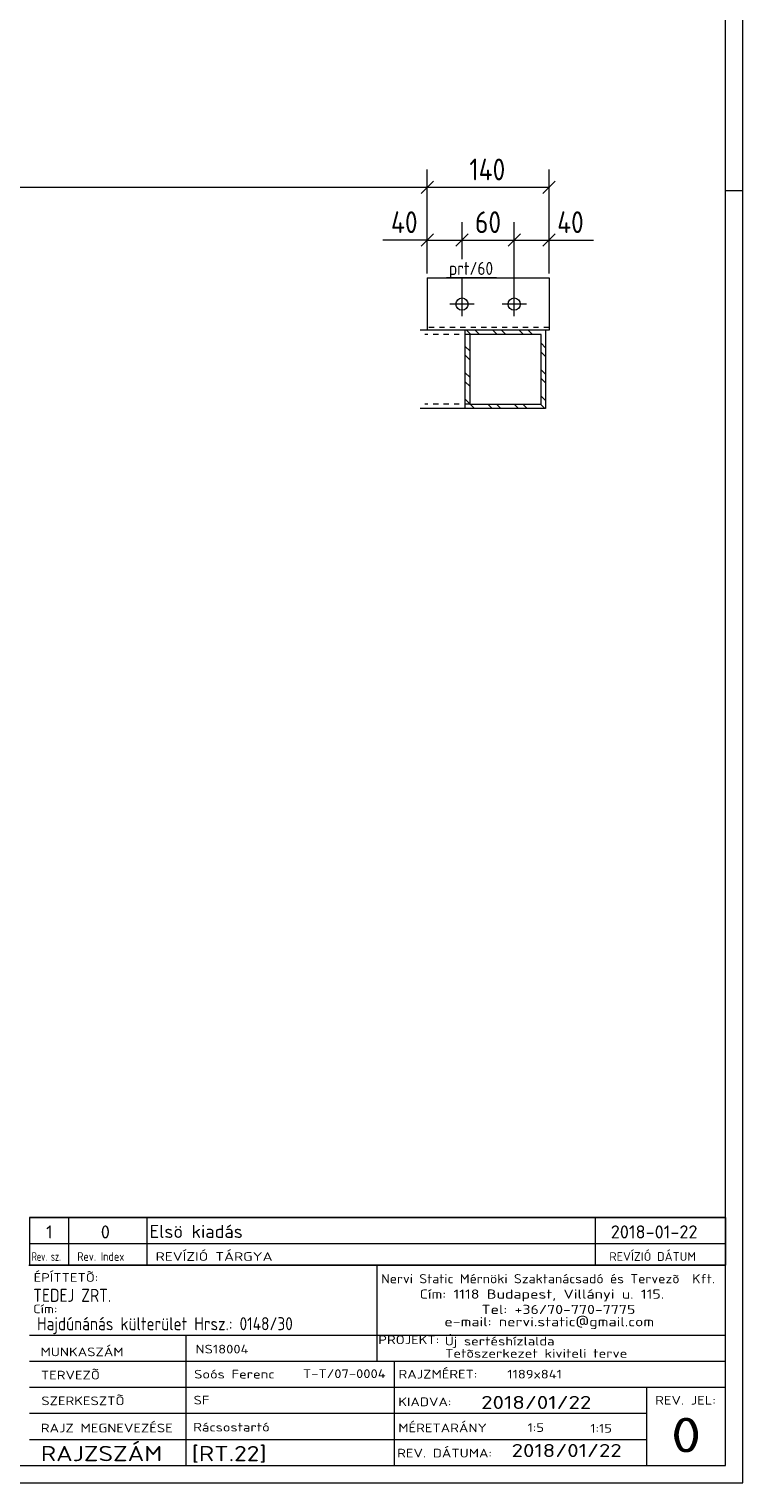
# Model space of a CAD drawing. Header units: millimetres. Extents: x 1 to 1188, y 1 to 840.
# Tile 5 of 6: x 1024 to 1188, y 1 to 335. Entities that reach past the tile are written whole.
import ezdxf

# ---------------------------------------------------------------- set-up
doc = ezdxf.new("R2010")
doc.units = ezdxf.units.MM
doc.header["$LTSCALE"] = 0.6
doc.linetypes.add('XKITLINE00', pattern=[0])
doc.linetypes.add('XKITLINE02', pattern=[4, 2, -2])
for name, color, linetype, lineweight in [('Bolt', 7, 'Continuous', 0), ('DrawingSheet', 5, 'Continuous', 0), ('OtherObjectType', 1, 'Continuous', 0), ('Part', 2, 'Continuous', 0), ('PartMark', 3, 'Continuous', 0), ('Z-DIMENSIONS', 1, 'Continuous', 0)]:
    doc.layers.add(name, color=color, linetype=linetype, lineweight=lineweight)
doc.styles.add('ISOCPEUR', font='ISOCPEUR.TTF')

msp = doc.modelspace()

# ---------------------------------------------------------------- linework, layer by layer
at = {"layer": 'Bolt', "color": 3, "linetype": 'XKITLINE00', "lineweight": 0}
for p, q in [((1123.43, 269.19), (1123.43, 274.79)), ((1135.43, 269.19), (1135.43, 274.79)), ((1126.23, 271.99), (1120.63, 271.99)), ((1138.23, 271.99), (1132.63, 271.99))]:
    msp.add_line(p, q, dxfattribs=at)
for centre in [(1123.43, 271.99), (1135.43, 271.99)]:
    msp.add_circle(centre, 1.4, dxfattribs=at)
at = {"layer": 'DrawingSheet', "color": 2, "linetype": 'XKITLINE00', "lineweight": 0}
for p, q in [((1188, 1), (1188, 840)), ((1188, 298), (1184, 298)), ((1, 1), (1188, 1))]:
    msp.add_line(p, q, dxfattribs=at)
at = {"layer": 'DrawingSheet', "color": 3, "linetype": 'XKITLINE00', "lineweight": 0}
for p, q in [((1184, 5), (1184, 836)), ((5, 5), (1184, 5))]:
    msp.add_line(p, q, dxfattribs=at)
at = {"layer": 'OtherObjectType', "color": 7, "linetype": 'XKITLINE00', "lineweight": 0}
for p, q in [((1024, 62.05), (1184, 62.05)), ((1024, 62.05), (1024, 56.05)), ((1033, 62.05), (1033, 56.05)), ((1051, 62.05), (1051, 56.05)), ((1154, 62.05), (1154, 56.05)), ((1184, 62.05), (1184, 56.05)), ((1024, 56.05), (1024, 51.05)), ((1024, 56.05), (1184, 56.05)), ((1033, 56.05), (1033, 51.05)), ((1051, 56.05), (1051, 51.05)), ((1154, 56.05), (1154, 51.05)), ((1184, 56.05), (1184, 51.05)), ((1023.84, 51.05), (1184, 51.05)), ((1184, 51.05), (1024, 51.05)), ((1103.84, 51), (1103.84, 35)), ((1183.98, 5), (1184, 51.05)), ((1023.98, 35), (1183.98, 35)), ((1059.98, 35), (1059.98, 5)), ((1103.84, 35), (1103.84, 29)), ((1023.98, 29), (1107.84, 29)), ((1107.84, 29), (1107.84, 5)), ((1107.84, 29), (1183.84, 29)), ((1023.98, 23), (1183.98, 23)), ((1165.84, 23), (1165.84, 5)), ((1023.98, 17), (1165.84, 17)), ((1023.98, 11), (1165.98, 11)), ((1023.98, 5), (1183.98, 5))]:
    msp.add_line(p, q, dxfattribs=at)
at = {"layer": 'OtherObjectType', "color": 1, "linetype": 'XKITLINE00', "lineweight": 0}
for p, q in [((1184, 62.05), (1024, 62.05)), ((1024, 56.05), (1184, 56.05))]:
    msp.add_line(p, q, dxfattribs=at)
at = {"layer": 'Part', "color": 2, "linetype": 'XKITLINE00', "lineweight": 0}
for p, q in [((1115.43, 277.99), (1115.43, 265.99)), ((1115.43, 277.99), (1143.43, 277.99)), ((1143.43, 277.99), (1143.43, 265.99)), ((1115.43, 265.99), (1113.82, 265.99)), ((1120.14, 265.99), (1115.43, 265.99)), ((1142.64, 265.99), (1120.14, 265.99)), ((1124.16, 247.99), (1124.16, 265.99)), ((1141.61, 264.99), (1125.19, 264.99)), ((1125.19, 264.99), (1125.19, 248.99)), ((1141.61, 248.99), (1141.61, 264.99)), ((1143.43, 265.99), (1142.64, 265.99)), ((1142.64, 265.99), (1142.64, 247.99)), ((1142.64, 247.99), (1113.82, 247.99)), ((1125.19, 248.99), (1141.61, 248.99))]:
    msp.add_line(p, q, dxfattribs=at)
at = {"layer": 'Part', "color": 7, "linetype": 'XKITLINE02', "lineweight": 0}
for p, q in [((1125.19, 264.99), (1114.85, 264.99)), ((1143.43, 266.59), (1115.43, 266.59)), ((1120.14, 265.99), (1115.43, 265.99)), ((1142.64, 265.99), (1120.14, 265.99)), ((1125.19, 248.99), (1114.85, 248.99))]:
    msp.add_line(p, q, dxfattribs=at)
at = {"layer": 'Part', "color": 11, "linetype": 'XKITLINE00', "lineweight": 0}
for p, q in [((1125.45, 264.99), (1124.45, 265.99)), ((1127.47, 264.99), (1126.47, 265.99)), ((1131.51, 264.99), (1130.51, 265.99)), ((1133.53, 264.99), (1132.53, 265.99)), ((1137.57, 264.99), (1136.57, 265.99)), ((1139.6, 264.99), (1138.6, 265.99)), ((1142.64, 265.99), (1142.64, 265.99)), ((1142.64, 265.99), (1142.64, 265.99)), ((1125.19, 261.21), (1124.16, 262.23)), ((1142.64, 261.95), (1141.61, 262.97)), ((1142.64, 259.93), (1141.61, 260.95)), ((1125.19, 259.19), (1124.16, 260.21)), ((1125.19, 255.15), (1124.16, 256.17)), ((1125.19, 253.13), (1124.16, 254.15)), ((1142.64, 255.88), (1141.61, 256.91)), ((1142.64, 253.86), (1141.61, 254.89)), ((1142.64, 249.82), (1141.61, 250.85)), ((1124.45, 249.82), (1124.16, 250.11)), ((1124.27, 247.99), (1124.16, 248.09)), ((1125.19, 249.08), (1124.45, 249.82)), ((1126.29, 247.99), (1125.29, 248.99)), ((1130.33, 247.99), (1129.33, 248.99)), ((1132.35, 247.99), (1131.35, 248.99)), ((1136.39, 247.99), (1135.39, 248.99)), ((1138.41, 247.99), (1137.41, 248.99)), ((1142.45, 247.99), (1141.45, 248.99))]:
    msp.add_line(p, q, dxfattribs=at)
at = {"layer": 'PartMark', "color": 7, "linetype": 'XKITLINE00', "lineweight": 0}
msp.add_line((1119.83, 278.09), (1131.34, 278.09), dxfattribs=at)
at = {"layer": 'Z-DIMENSIONS', "color": 7, "linetype": 'XKITLINE00', "lineweight": 0}
for p, q in [((1115.43, 278.99), (1115.43, 302.93)), ((1115.43, 278.99), (1115.43, 302.93)), ((1143.43, 278.99), (1143.43, 302.93)), ((762.71, 298.83), (1115.43, 298.83)), ((1116.84, 300.24), (1114.02, 297.41)), ((1116.84, 300.24), (1114.02, 297.41)), ((1115.43, 298.83), (1143.43, 298.83)), ((1144.84, 300.24), (1142.02, 297.41)), ((1115.43, 278.99), (1115.43, 290.81)), ((1123.43, 282.29), (1123.43, 290.81)), ((1123.43, 282.29), (1123.43, 290.81)), ((1135.43, 272.99), (1135.43, 290.81)), ((1135.43, 272.99), (1135.43, 290.81)), ((1143.43, 278.99), (1143.43, 290.81)), ((1116.84, 288.13), (1114.02, 285.3)), ((1124.84, 288.13), (1122.02, 285.3)), ((1124.84, 288.13), (1122.02, 285.3)), ((1136.84, 288.13), (1134.02, 285.3)), ((1136.84, 288.13), (1134.02, 285.3)), ((1144.84, 288.13), (1142.02, 285.3)), ((1115.43, 286.71), (1105.23, 286.71)), ((1115.43, 286.71), (1105.23, 286.71)), ((1115.43, 286.71), (1123.43, 286.71)), ((1123.43, 286.71), (1135.43, 286.71)), ((1135.43, 286.71), (1143.43, 286.71)), ((1143.43, 286.71), (1153.62, 286.71)), ((1143.43, 286.71), (1153.62, 286.71)), ((1123.43, 272.99), (1123.43, 278.09)), ((1123.43, 272.99), (1123.43, 278.09))]:
    msp.add_line(p, q, dxfattribs=at)
at = {"layer": 'Z-DIMENSIONS', "color": 3}
for p in [(1115.43, 298.83), (1115.43, 298.83), (1143.43, 298.83), (1115.43, 286.71), (1123.43, 286.71), (1123.43, 286.71), (1135.43, 286.71), (1135.43, 286.71), (1143.43, 286.71)]:
    msp.add_point(p, dxfattribs=at)

# ---------------------------------------------------------------- texts
at = {"layer": 'OtherObjectType', "color": 7, "style": 'ISOCPEUR'}
for s, height, width, p in [('1', 3, 1.017001, (1027.82, 57.2)), ('0', 3, 1.017001, (1040.4, 57.2)), ('Elsö kiadás', 3, 1.017001, (1051.63, 57.31)), ('2018-01-22', 3, 1.017001, (1157.62, 57.2)), ('Rev. sz.', 2, 0.68, (1024.54, 52.05)), ('Rev. Index', 2, 0.85, (1035, 52.05)), ('REVÍZIÓ TÁRGYA', 2, 1.275, (1053, 52.05)), ('REVÍZIÓ DÁTUM', 2, 1.02, (1157.28, 52.05)), ('ÉPÍTTETÕ:', 2, 1.211571, (1024.96, 47.22)), ('Nervi Static Mérnöki\xa0Szaktanácsadó\xa0és\xa0Tervezõ  Kft.', 2.1176, 1.08375, (1104.84, 46.88)), ('TEDEJ ZRT.', 3, 0.85, (1024.87, 42.62)), ('Cím:\xa01118 Budapest, Villányi u. 115.', 2.1176, 1.250101, (1113.68, 43.35)), ('Cím:', 2, 1.211571, (1024.84, 40)), ('Tel:\xa0+36/70-770-7775', 2.1176, 1.250101, (1127.91, 39.82)), ('Hajdúnánás külterület Hrsz.: 0148/30', 3, 0.85, (1025.73, 36.1)), ('e-mail:\xa0nervi.static@gmail.com', 2.1176, 1.250101, (1119.38, 37)), ('PROJEKT:', 2, 1.211571, (1104.18, 32.9)), ('Új sertéshízlalda', 2, 1.211571, (1119.47, 32.6)), ('MUNKASZÁM', 2, 1.211571, (1026.55, 30.12)), ('NS18004', 2, 1.211571, (1062.17, 30.76)), ('Tetõszerkezet kiviteli terve', 2, 1.211571, (1119.54, 29.78)), ('TERVEZÕ', 2, 1.211571, (1026.63, 24.79)), ('Soós Ferenc', 2, 1.211571, (1061.84, 25)), ('T-T/07-0004', 2, 1.211571, (1086.86, 25.11)), ('RAJZMÉRET:', 2, 1.211571, (1108.84, 25)), ('1189x841', 2, 1.211571, (1133.84, 25)), ('SZERKESZTÕ', 2, 1.211571, (1026.72, 18.87)), ('SF', 2, 1.211571, (1061.72, 19.04)), ('KIADVA:', 2, 1.211571, (1108.78, 18.64)), ('2018/01/22', 3, 1.275, (1127.84, 18)), ('REV. JEL:', 2, 1.211571, (1167.84, 19)), ('RAJZ MEGNEVEZÉSE', 2, 1.211571, (1026.62, 12.62)), ('Rácsostartó', 2, 1.211571, (1061.65, 12.82)), ('MÉRETARÁNY', 2, 1.211571, (1108.78, 12.65)), ('1:5', 2, 1.211571, (1138.51, 12.72)), ('1:15', 2, 1.211571, (1152.92, 12.55)), ('0', 8, 1.275, (1171.45, 8)), ('RAJZSZÁM', 3.5, 1.211571, (1026.62, 6)), ('2018/01/22', 3, 1.275, (1134.83, 6.95)), ('[RT.22]', 3.5, 1.211571, (1061.3, 5.99)), ('REV. DÁTUMA:', 2, 1.211571, (1108.53, 6.85))]:
    msp.add_text(s, height=height, dxfattribs=dict(at, width=width)).set_placement(p)
at = {"layer": 'PartMark', "color": 3, "style": 'ISOCPEUR', "width": 0.85}
msp.add_text('prt/60', height=3, dxfattribs=at).set_placement((1120.43, 278.69))
at = {"layer": 'Z-DIMENSIONS', "color": 3, "style": 'ISOCPEUR', "width": 0.85}
for s, p in [('140', (1125.13, 300.43)), ('40', (1107.11, 288.31)), ('60', (1126.42, 288.31)), ('40', (1145.3, 288.31))]:
    msp.add_text(s, height=5, dxfattribs=at).set_placement(p)

doc.saveas('drawing.dxf')
